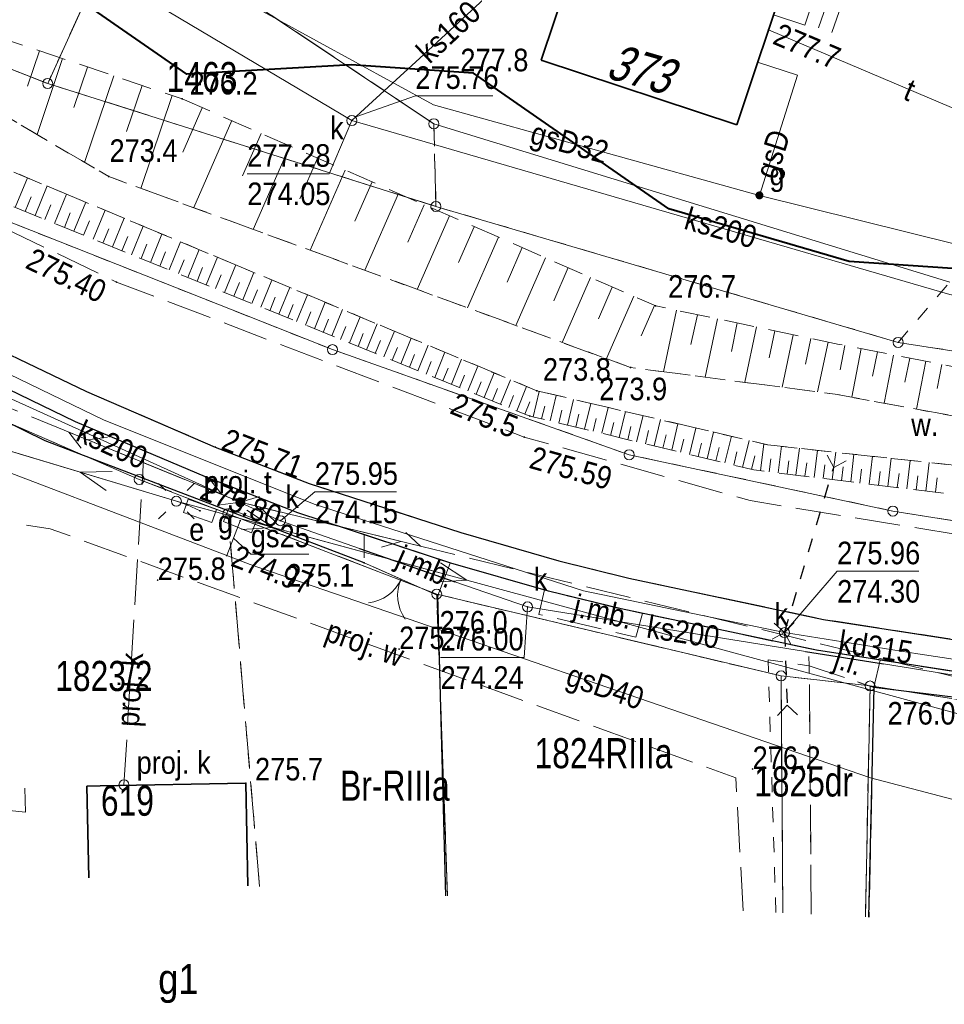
# Model space of a CAD drawing. Header units: metres. Extents: x 8377125 to 8377741, y 5529327 to 5529631.
# Tile 9 of 150: x 8377403 to 8377449, y 5529327 to 5529376. Entities that reach past the tile are written whole.
import ezdxf
from ezdxf.enums import TextEntityAlignment as Align

# ---------------------------------------------------------------- set-up
doc = ezdxf.new("R2010")
doc.units = ezdxf.units.M
doc.header["$MEASUREMENT"] = 0
for name, pattern in [('0.75_0.75', [1.5, 0.75, -0.75]), ('1.5_0.75', [2.25, 1.5, -0.75]), ('2.25_0.75', [3, 2.25, -0.75]), ('219-1000', [0]), ('egkk-1000', [3, 2.25, -0.75]), ('egug-1000', [1.5, 0.75, -0.75]), ('otkz_1000', [1.4, 0.7, -0.7]), ('otob_1000', [0]), ('suep_nn_1000', [0])]:
    doc.linetypes.add(name, pattern=pattern)
doc.layers.get('0').update_dxf_attribs({"color": 2})
for name, color, linetype in [('!granica', 2, 'Continuous'), ('000 Inne (niezydentyfikowane)', 7, 'Continuous'), ('brama', 7, 'Continuous'), ('chodnik', 7, 'Continuous'), ('gazowe urządzenie techniczne', 7, 'Continuous'), ('gazowe urządzenie techniczne-Atr17', 7, 'Continuous'), ('krawężnik', 7, 'Continuous'), ('latarnia', 7, 'Continuous'), ('obudowa ochronna przewodu', 7, 'Continuous'), ('ogrodzenie trwałe', 7, 'Continuous'), ('przepust', 7, 'Continuous'), ('przewód wodociągowy - ob. projektowany', 7, 'Continuous'), ('przewód wodociągowy - ob. projektowany-Atr1', 7, 'Continuous'), ('rzędna-Atr3', 7, 'Continuous'), ('rów melioracyjny (poligon)', 7, 'Continuous'), ('rów melioracyjny (poligon)-Atr17', 7, 'Continuous'), ('studnia kanalizacyjna', 7, 'Continuous'), ('studnia kanalizacyjna-Atr17', 7, 'Continuous'), ('szafa elektroenergetyczna lub kontener', 7, 'Continuous'), ('szafa elektroenergetyczna lub kontener-Atr17', 7, 'Continuous'), ('szafa gazowa lub kontener', 7, 'Continuous'), ('szafa gazowa lub kontener-Atr17', 7, 'Continuous'), ('ściana oporowa (linia)', 7, 'Continuous')]:
    doc.layers.add(name, color=color, linetype=linetype)
for name, color, linetype, lineweight in [('202-punkt graniczny', 7, 'Continuous', 0), ('210-oznaczenie konturu użytku gruntowego', 7, 'Continuous', 0), ('211-numer działki ewidencyjnej', 7, 'Continuous', 0), ('217-kontur klasyfikacyjny', 7, 'Continuous', 0), ('218-kontur użytku gruntowego', 7, 'Continuous', 0), ('219-działka ewidencyjna', 7, 'Continuous', 0), ('238-Punkt adresowy budynku', 7, 'Continuous', 0), ('312-budynek ewidencyjny', 7, 'Continuous', 0), ('312-oznaczenie budynku ewidencyjnego', 7, 'Continuous', 0), ('312-oznaczenie budynku ewidencyjnego-Atr117', 7, 'Continuous', 0), ('352-schody', 7, 'Continuous', 0), ('jezdnia', 7, 'Continuous', 0), ('jezdnia-Atr17', 7, 'Continuous', 0), ('pikieta naturalna', 7, 'Continuous', 0), ('pikieta naturalna-Atr2', 7, 'Continuous', 0), ('pikieta sztuczna', 7, 'Continuous', 0), ('pikieta sztuczna-Atr2', 7, 'Continuous', 0), ('przewód elektroenergetyczny niskiego napięcia', 7, 'Continuous', 0), ('przewód elektroenergetyczny podziemny', 7, 'Continuous', 0), ('przewód gazowy', 7, 'Continuous', 0), ('przewód gazowy-Atr1', 7, 'Continuous', 0), ('przewód kanalizacyjny', 7, 'Continuous', 0), ('przewód kanalizacyjny - ob. projektowany', 7, 'Continuous', 0), ('przewód kanalizacyjny - ob. projektowany-Atr1', 7, 'Continuous', 0), ('przewód kanalizacyjny-Atr1', 7, 'Continuous', 0), ('przewód telekomunikacyjny napowietrzny - ob. projektowany', 7, 'Continuous', 0), ('przewód telekomunikacyjny podziemny', 7, 'Continuous', 0), ('przewód telekomunikacyjny podziemny-Atr1', 7, 'Continuous', 0), ('przewód wodociągowy', 7, 'Continuous', 0), ('rzędna', 7, 'Continuous', 0), ('rzędna-Atr2', 7, 'Continuous', 0), ('skarpa nieumocniona', 7, 'Continuous', 0), ('studnia kanalizacyjna - ob. projektowany', 7, 'Continuous', 0), ('studnia kanalizacyjna - ob. projektowany-Atr17', 7, 'Continuous', 0), ('słupek telekomunikacyjny - ob. projektowany', 7, 'Continuous', 0), ('słupek telekomunikacyjny - ob. projektowany-Atr17', 7, 'Continuous', 0)]:
    doc.layers.add(name, color=color, linetype=linetype, lineweight=lineweight)
doc.styles.get("Standard").update_dxf_attribs({"font": 'Working1250.shx', "width": 0.75})
doc.linetypes.add('902-1000', pattern='A,5,0,[1,ksztalty.shx,S=1,R=0,X=0,Y=0],5', length=10)

# ---------------------------------------------------------------- blocks, each defined once
blk = doc.blocks.new('PW01')
at = {"linetype": 'Continuous', "lineweight": 13}
h = blk.add_hatch(color=0, dxfattribs=at)
edge = h.paths.add_edge_path()
edge.add_arc((0, 0), 0.045, 0, 360)
blk = doc.blocks.new('SM01')
at = {"color": 0, "linetype": 'Continuous', "lineweight": 13}
for p, q in [((-0.53, 0.531), (-0.883, 0.884)), ((0.531, 0.531), (0.884, 0.884)), ((-0.53, -0.53), (-0.883, -0.883)), ((0.531, -0.53), (0.884, -0.883))]:
    blk.add_line(p, q, dxfattribs=at)
blk.add_circle((0, 0), 0.25, dxfattribs=at)
blk = doc.blocks.new('US18')
at = {"color": 0, "linetype": 'Continuous', "lineweight": 13}
for p, q in [((-0.75, -0.35), (-0.75, 0.35)), ((-0.75, 0.35), (0.75, 0.35)), ((0.75, -0.35), (0.75, 0.35)), ((-0.75, -0.35), (0.75, -0.35))]:
    blk.add_line(p, q, dxfattribs=at)
blk = doc.blocks.new('US20')
at = {"color": 0, "linetype": 'Continuous', "lineweight": 13}
for p, q in [((-0.75, -0.35), (-0.75, 0.35)), ((-0.75, 0.35), (0.75, 0.35)), ((0.75, -0.35), (0.75, 0.35)), ((-0.75, -0.35), (0.75, -0.35))]:
    blk.add_line(p, q, dxfattribs=at)
blk = doc.blocks.new('US15')
at = {"color": 0, "linetype": 'Continuous', "lineweight": 13}
blk.add_circle((0, 0), 0.25, dxfattribs=at)
blk = doc.blocks.new('US25')
at = {"linetype": 'Continuous', "lineweight": 0}
h = blk.add_hatch(color=0, dxfattribs=at)
edge = h.paths.add_edge_path()
edge.add_arc((0, 0), 0.2, 0, 360)
blk = doc.blocks.new('SUEP1')
at = {"color": 0, "linetype": 'Continuous'}
for p, q in [((5, 0), (3.5, 0.5)), ((15, 0), (13.5, 0.5)), ((0, 0), (5, 0)), ((5, 0), (3.5, -0.5)), ((5, 0), (15, 0)), ((15, 0), (13.5, -0.5))]:
    blk.add_line(p, q, dxfattribs=at)
blk = doc.blocks.new('OK02')
at = {"color": 0, "linetype": 'Continuous', "lineweight": 0}
for centre, start, end in [((-2, 0), 0, 60), ((2, 0), 120, 180)]:
    blk.add_arc(centre, 2, start, end, dxfattribs=at)
blk = doc.blocks.new('IB05')
at = {"color": 0, "linetype": 'Continuous', "lineweight": 13}
for q in [(0.495, 0.495), (0.495, -0.495)]:
    blk.add_line((0, 0), q, dxfattribs=at)
blk = doc.blocks.new('US09')
at = {"linetype": 'Continuous', "lineweight": 0}
h = blk.add_hatch(color=0, dxfattribs=at)
edge = h.paths.add_edge_path()
edge.add_arc((0, 0), 0.25, 0, 360)
blk = doc.blocks.new('SUTP')
at = {"color": 0, "linetype": 'Continuous'}
for p, q in [((0, 0), (0.866, 0.5)), ((9.232, 0), (8.366, 0.5)), ((0, 0), (9.232, 0)), ((1.866, -0.5), (1, 0)), ((7.366, -0.5), (8.232, 0))]:
    blk.add_line(p, q, dxfattribs=at)
blk = doc.blocks.new('202')
at = {"color": 0, "linetype": 'Continuous', "lineweight": 0}
blk.add_circle((0, 0), 0.25, dxfattribs=at)

msp = doc.modelspace()

# ---------------------------------------------------------------- linework, layer by layer
at = {"layer": '!granica', "color": 1, "lineweight": 40}
msp.add_lwpolyline([(8377519.861, 5529365.853), (8377508.703, 5529366.6), (8377499.844, 5529371.268), (8377495.922, 5529373.568), (8377489.767, 5529372.961), (8377484.492, 5529370.258), (8377474.144, 5529367.893), (8377458.52, 5529362.826), (8377444.318, 5529363.776), (8377435.324, 5529366.416), (8377425.586, 5529373.181), (8377419.5, 5529373.588), (8377411.316, 5529373.117), (8377406.448, 5529376.499), (8377402.526, 5529378.799)], dxfattribs=at)
at = {"layer": '000 Inne (niezydentyfikowane)', "color": 7, "linetype": 'Continuous', "lineweight": 13}
for p, q in [((8377403.97, 5529374.29), (8377403.37, 5529372.52)), ((8377405.12, 5529373.9), (8377403.85, 5529370.12)), ((8377406.36, 5529373.48), (8377405.68, 5529371.46)), ((8377407.68, 5529373.04), (8377406.22, 5529368.72)), ((8377409.08, 5529372.56), (8377408.31, 5529370.27)), ((8377410.58, 5529372.06), (8377409.02, 5529367.43)), ((8377412.08, 5529371.45), (8377411.11, 5529369.24)), ((8377413.56, 5529370.81), (8377411.66, 5529366.47)), ((8377415.01, 5529370.17), (8377414.08, 5529368.05)), ((8377416.44, 5529369.55), (8377414.62, 5529365.38)), ((8377417.83, 5529368.94), (8377416.94, 5529366.9)), ((8377419.2, 5529368.34), (8377417.46, 5529364.35)), ((8377402.76, 5529366.47), (8377403.37, 5529367.96)), ((8377420.54, 5529367.75), (8377419.69, 5529365.8)), ((8377403.75, 5529366.07), (8377404.35, 5529367.55)), ((8377404.72, 5529365.68), (8377405.32, 5529367.14)), ((8377421.85, 5529367.18), (8377420.18, 5529363.35)), ((8377403.26, 5529366.27), (8377403.56, 5529367.01)), ((8377405.69, 5529365.29), (8377406.28, 5529366.74)), ((8377404.24, 5529365.88), (8377404.53, 5529366.61)), ((8377405.21, 5529365.48), (8377405.5, 5529366.21)), ((8377406.65, 5529364.9), (8377407.24, 5529366.34)), ((8377423.14, 5529366.61), (8377422.32, 5529364.74)), ((8377406.17, 5529365.09), (8377406.47, 5529365.81)), ((8377407.61, 5529364.51), (8377408.19, 5529365.94)), ((8377424.4, 5529366.06), (8377422.79, 5529362.39)), ((8377407.13, 5529364.7), (8377407.42, 5529365.42)), ((8377408.56, 5529364.12), (8377409.13, 5529365.55)), ((8377425.63, 5529365.52), (8377424.84, 5529363.73)), ((8377408.08, 5529364.32), (8377408.37, 5529365.03)), ((8377409.5, 5529363.74), (8377410.07, 5529365.15)), ((8377410.43, 5529363.36), (8377411, 5529364.76)), ((8377426.84, 5529365), (8377425.3, 5529361.47)), ((8377409.03, 5529363.93), (8377409.32, 5529364.64)), ((8377409.97, 5529363.55), (8377410.25, 5529364.26)), ((8377411.36, 5529362.99), (8377411.92, 5529364.38)), ((8377428.02, 5529364.48), (8377427.27, 5529362.75)), ((8377410.9, 5529363.18), (8377411.18, 5529363.87)), ((8377412.28, 5529362.62), (8377412.84, 5529364)), ((8377429.18, 5529363.97), (8377427.7, 5529360.59)), ((8377411.82, 5529362.8), (8377412.1, 5529363.49)), ((8377413.19, 5529362.24), (8377413.75, 5529363.61)), ((8377414.1, 5529361.88), (8377414.65, 5529363.24)), ((8377430.31, 5529363.48), (8377429.59, 5529361.82)), ((8377412.74, 5529362.43), (8377413.02, 5529363.12)), ((8377413.65, 5529362.06), (8377413.93, 5529362.74)), ((8377415, 5529361.51), (8377415.55, 5529362.86)), ((8377431.42, 5529362.99), (8377430.01, 5529359.75)), ((8377414.55, 5529361.69), (8377414.83, 5529362.37)), ((8377415.9, 5529361.15), (8377416.44, 5529362.49)), ((8377432.51, 5529362.51), (8377431.82, 5529360.93)), ((8377415.45, 5529361.33), (8377415.72, 5529362)), ((8377416.78, 5529360.79), (8377417.32, 5529362.12)), ((8377417.67, 5529360.43), (8377418.2, 5529361.75)), ((8377433.58, 5529362.05), (8377432.22, 5529358.94)), ((8377416.34, 5529360.97), (8377416.61, 5529361.64)), ((8377417.23, 5529360.61), (8377417.49, 5529361.27)), ((8377418.54, 5529360.08), (8377419.07, 5529361.39)), ((8377434.62, 5529361.59), (8377433.95, 5529360.07)), ((8377435.71, 5529361.35), (8377435.06, 5529358.29)), ((8377418.1, 5529360.25), (8377418.37, 5529360.91)), ((8377419.41, 5529359.73), (8377419.94, 5529361.03)), ((8377436.75, 5529361.13), (8377436.43, 5529359.64)), ((8377437.75, 5529360.92), (8377437.14, 5529358.01)), ((8377418.97, 5529359.9), (8377419.24, 5529360.55)), ((8377420.27, 5529359.38), (8377420.79, 5529360.67)), ((8377421.13, 5529359.03), (8377421.65, 5529360.31)), ((8377438.73, 5529360.72), (8377438.44, 5529359.3)), ((8377439.69, 5529360.52), (8377439.11, 5529357.76)), ((8377440.61, 5529360.32), (8377440.33, 5529358.98)), ((8377419.84, 5529359.55), (8377420.1, 5529360.2)), ((8377420.7, 5529359.2), (8377420.96, 5529359.85)), ((8377421.98, 5529358.68), (8377422.49, 5529359.96)), ((8377441.52, 5529360.13), (8377440.97, 5529357.51)), ((8377442.4, 5529359.95), (8377442.13, 5529358.67)), ((8377421.55, 5529358.86), (8377421.81, 5529359.5)), ((8377422.82, 5529358.34), (8377423.33, 5529359.61)), ((8377443.26, 5529359.77), (8377442.73, 5529357.28)), ((8377444.09, 5529359.6), (8377443.86, 5529358.38)), ((8377444.91, 5529359.44), (8377444.44, 5529357.02)), ((8377422.4, 5529358.51), (8377422.65, 5529359.15)), ((8377423.24, 5529358.17), (8377423.49, 5529358.8)), ((8377423.66, 5529358), (8377424.16, 5529359.26)), ((8377424.49, 5529357.67), (8377424.99, 5529358.91)), ((8377445.72, 5529359.28), (8377445.48, 5529358.07)), ((8377446.52, 5529359.12), (8377446.05, 5529356.72)), ((8377447.33, 5529358.97), (8377447.09, 5529357.77)), ((8377448.13, 5529358.81), (8377447.66, 5529356.42)), ((8377424.07, 5529357.83), (8377424.33, 5529358.46)), ((8377425.31, 5529357.33), (8377425.81, 5529358.57)), ((8377448.92, 5529358.65), (8377448.69, 5529357.46)), ((8377424.9, 5529357.5), (8377425.15, 5529358.12)), ((8377426.13, 5529357), (8377426.63, 5529358.23)), ((8377426.94, 5529356.67), (8377427.44, 5529357.89)), ((8377425.72, 5529357.17), (8377425.97, 5529357.78)), ((8377426.54, 5529356.84), (8377426.79, 5529357.45)), ((8377427.75, 5529356.34), (8377428.24, 5529357.55)), ((8377427.35, 5529356.51), (8377427.59, 5529357.11)), ((8377428.56, 5529356.04), (8377428.87, 5529357.31)), ((8377429.42, 5529355.84), (8377429.72, 5529357.11)), ((8377430.27, 5529355.63), (8377430.58, 5529356.91)), ((8377428.15, 5529356.18), (8377428.4, 5529356.78)), ((8377428.99, 5529355.94), (8377429.14, 5529356.57)), ((8377429.84, 5529355.73), (8377430, 5529356.37)), ((8377431.13, 5529355.42), (8377431.44, 5529356.71)), ((8377431.99, 5529355.22), (8377432.3, 5529356.51)), ((8377430.7, 5529355.53), (8377430.85, 5529356.17)), ((8377431.56, 5529355.32), (8377431.71, 5529355.96)), ((8377432.85, 5529355.01), (8377433.17, 5529356.3)), ((8377433.72, 5529354.8), (8377434.04, 5529356.1)), ((8377434.59, 5529354.59), (8377434.91, 5529355.9)), ((8377432.42, 5529355.11), (8377432.58, 5529355.76)), ((8377433.29, 5529354.9), (8377433.44, 5529355.55)), ((8377435.47, 5529354.38), (8377435.78, 5529355.69)), ((8377436.35, 5529354.16), (8377436.67, 5529355.48)), ((8377434.16, 5529354.69), (8377434.31, 5529355.35)), ((8377435.03, 5529354.48), (8377435.19, 5529355.14)), ((8377435.91, 5529354.27), (8377436.07, 5529354.93)), ((8377437.23, 5529353.95), (8377437.55, 5529355.28)), ((8377438.12, 5529353.74), (8377438.44, 5529355.07)), ((8377436.79, 5529354.06), (8377436.95, 5529354.72)), ((8377437.67, 5529353.84), (8377437.83, 5529354.51)), ((8377439, 5529353.52), (8377439.33, 5529354.86)), ((8377439.89, 5529353.35), (8377440.06, 5529354.69)), ((8377440.77, 5529353.24), (8377440.94, 5529354.57)), ((8377441.66, 5529353.13), (8377441.83, 5529354.47)), ((8377438.56, 5529353.63), (8377438.72, 5529354.3)), ((8377439.45, 5529353.42), (8377439.61, 5529354.09)), ((8377440.33, 5529353.3), (8377440.41, 5529353.95)), ((8377442.56, 5529353.02), (8377442.73, 5529354.37)), ((8377443.47, 5529352.91), (8377443.64, 5529354.27)), ((8377444.39, 5529352.8), (8377444.55, 5529354.17)), ((8377445.31, 5529352.68), (8377445.48, 5529354.07)), ((8377446.24, 5529352.57), (8377446.41, 5529353.97)), ((8377441.22, 5529353.19), (8377441.3, 5529353.85)), ((8377442.11, 5529353.08), (8377442.2, 5529353.75)), ((8377443.02, 5529352.96), (8377443.1, 5529353.64)), ((8377443.93, 5529352.85), (8377444.01, 5529353.54)), ((8377444.85, 5529352.74), (8377444.93, 5529353.43)), ((8377447.18, 5529352.45), (8377447.35, 5529353.86)), ((8377448.13, 5529352.34), (8377448.3, 5529353.76)), ((8377445.77, 5529352.63), (8377445.86, 5529353.32)), ((8377446.71, 5529352.51), (8377446.8, 5529353.21)), ((8377447.65, 5529352.39), (8377447.74, 5529353.1)), ((8377448.61, 5529352.28), (8377448.69, 5529352.99))]:
    msp.add_line(p, q, dxfattribs=at)
at = {"layer": '217-kontur klasyfikacyjny', "color": 3, "linetype": 'egkk-1000', "lineweight": 18, "flags": 128}
for points in [[(8377407.65, 5529379.89), (8377404.38, 5529372.66)], [(8377423.62, 5529370.65), (8377415.51, 5529376.07)], [(8377396.64, 5529375.68), (8377404.38, 5529372.66)], [(8377404.38, 5529372.66), (8377423.72, 5529366.53)], [(8377423.72, 5529366.53), (8377423.62, 5529370.65)], [(8377408.94, 5529352.92), (8377400.9, 5529356.4)], [(8377413.36, 5529351.21), (8377408.94, 5529352.92)], [(8377414.933, 5529332.629), (8377413.36, 5529351.21)], [(8377423.76, 5529347.2), (8377413.36, 5529351.21)], [(8377424.299, 5529332.157), (8377423.76, 5529347.2)], [(8377440.92, 5529343.12), (8377423.76, 5529347.2)], [(8377441.009, 5529331.313), (8377440.92, 5529343.12)], [(8377445.35, 5529342.62), (8377445.124, 5529331.105)], [(8377470.04, 5529338.79), (8377445.35, 5529342.62)]]:
    msp.add_lwpolyline(points, dxfattribs=at)
at = {"layer": '218-kontur użytku gruntowego', "color": 3, "linetype": 'egug-1000', "lineweight": 18, "flags": 128}
for points in [[(8377407.65, 5529379.89), (8377404.38, 5529372.66)], [(8377415.51, 5529376.07), (8377423.62, 5529370.65)], [(8377396.64, 5529375.68), (8377404.38, 5529372.66)], [(8377404.38, 5529372.66), (8377423.72, 5529366.53)], [(8377423.62, 5529370.65), (8377423.72, 5529366.53)], [(8377418.57, 5529359.39), (8377399.98, 5529366.75)], [(8377423.72, 5529366.53), (8377446.75, 5529359.75)], [(8377446.75, 5529359.75), (8377449.33, 5529362.76)], [(8377433.35, 5529354.15), (8377418.57, 5529359.39)], [(8377446.75, 5529359.75), (8377456.93, 5529358.17)], [(8377408.94, 5529352.92), (8377400.9, 5529356.4)], [(8377446.49, 5529351.34), (8377433.35, 5529354.15)], [(8377413.36, 5529351.21), (8377408.94, 5529352.92)], [(8377413.36, 5529351.21), (8377414.933, 5529332.629)], [(8377423.76, 5529347.2), (8377413.36, 5529351.21)], [(8377458.34, 5529349.46), (8377446.49, 5529351.34)], [(8377424.299, 5529332.157), (8377423.76, 5529347.2)], [(8377423.76, 5529347.2), (8377440.92, 5529343.12)], [(8377440.92, 5529343.12), (8377441.009, 5529331.313)], [(8377445.35, 5529342.62), (8377440.92, 5529343.12)], [(8377445.35, 5529342.62), (8377445.124, 5529331.105)], [(8377470.04, 5529338.79), (8377445.35, 5529342.62)]]:
    msp.add_lwpolyline(points, dxfattribs=at)
at = {"layer": '219-działka ewidencyjna', "color": 7, "linetype": '219-1000', "lineweight": 18, "flags": 128}
for points in [[(8377407.65, 5529379.89), (8377404.38, 5529372.66)], [(8377423.62, 5529370.65), (8377413.38, 5529377.49)], [(8377404.38, 5529372.66), (8377396.64, 5529375.68)], [(8377423.72, 5529366.53), (8377404.38, 5529372.66)], [(8377449.33, 5529362.76), (8377423.62, 5529370.65)], [(8377418.57, 5529359.39), (8377399.98, 5529366.75)], [(8377446.75, 5529359.75), (8377423.72, 5529366.53)], [(8377433.35, 5529354.15), (8377418.57, 5529359.39)], [(8377456.93, 5529358.17), (8377446.75, 5529359.75)], [(8377408.94, 5529352.92), (8377400.9, 5529356.4)], [(8377446.49, 5529351.34), (8377433.35, 5529354.15)], [(8377413.36, 5529351.21), (8377408.94, 5529352.92)], [(8377423.76, 5529347.2), (8377413.36, 5529351.21)], [(8377458.34, 5529349.46), (8377446.49, 5529351.34)], [(8377440.92, 5529343.12), (8377423.76, 5529347.2)], [(8377424.298, 5529332.157), (8377423.76, 5529347.2)], [(8377445.35, 5529342.62), (8377440.92, 5529343.12)], [(8377441.009, 5529331.313), (8377440.92, 5529343.12)], [(8377445.124, 5529331.105), (8377445.35, 5529342.62)], [(8377470.04, 5529338.79), (8377445.35, 5529342.62)]]:
    msp.add_lwpolyline(points, dxfattribs=at)
at = {"layer": '312-budynek ewidencyjny', "color": 7, "linetype": 'Continuous', "lineweight": 35, "flags": 128}
for points in [[(8377428.97, 5529373.83), (8377432.35, 5529383.92)], [(8377441.23, 5529378.18), (8377438.71, 5529370.59)], [(8377438.71, 5529370.59), (8377428.97, 5529373.83)], [(8377407, 5529337.64), (8377414.25, 5529337.77)], [(8377414.25, 5529337.77), (8377414.354, 5529332.659)], [(8377406.33, 5529337.62), (8377407, 5529337.64)], [(8377406.428, 5529333.059), (8377406.33, 5529337.62)]]:
    msp.add_lwpolyline(points, dxfattribs=at)
at = {"layer": '352-schody', "color": 7, "linetype": 'Continuous', "lineweight": 18, "flags": 128}
msp.add_lwpolyline([(8377441.23, 5529378.18), (8377442.8, 5529377.66), (8377442.11, 5529375.57), (8377440.54, 5529376.09)], close=True, dxfattribs=at)
msp.add_lwpolyline([(8377441.23, 5529378.18), (8377442.8, 5529377.66), (8377442.11, 5529375.57), (8377440.54, 5529376.09)], close=True, dxfattribs=at)
at = {"layer": 'brama', "color": 7, "linetype": 'otob_1000', "lineweight": 18, "flags": 128}
msp.add_lwpolyline([(8377423.82, 5529347.13), (8377420.15, 5529348.76)], dxfattribs=at)
at = {"layer": 'chodnik', "color": 7, "linetype": '1.5_0.75', "lineweight": 18, "flags": 128}
for points in [[(8377373.14, 5529374.17), (8377376.04, 5529374.16), (8377382.64, 5529369.9), (8377391.2, 5529364.89), (8377399.1, 5529360.76), (8377406.32, 5529357.3), (8377412.73, 5529354.53), (8377417.41, 5529352.72), (8377424.97, 5529350.27), (8377429.84, 5529348.86), (8377433.33, 5529347.99), (8377443.04, 5529345.94), (8377476.29, 5529340.8), (8377486.19, 5529338.9), (8377487.206, 5529338.679)], [(8377487.11, 5529337.084), (8377485.8, 5529337.37), (8377476.28, 5529339.19), (8377471.95, 5529339.88), (8377470.03, 5529340.14), (8377463.41, 5529341.19), (8377458.83, 5529341.9), (8377455.4, 5529342.43), (8377445.86, 5529343.91), (8377442.69, 5529344.4), (8377442.27, 5529344.49), (8377434.01, 5529346.24), (8377432.95, 5529346.46), (8377429.33, 5529347.35), (8377429.13, 5529347.41), (8377424.46, 5529348.74), (8377420.15, 5529350.16), (8377416.85, 5529351.25), (8377412.24, 5529353.05), (8377405.76, 5529355.79), (8377398.52, 5529359.3), (8377390.55, 5529363.44), (8377381.9, 5529368.48), (8377373.14, 5529374.17)]]:
    msp.add_lwpolyline(points, dxfattribs=at)
at = {"layer": 'jezdnia', "color": 7, "linetype": '2.25_0.75', "lineweight": 18, "flags": 128}
for points in [[(8377281.146, 5529485.414), (8377287.84, 5529474.21), (8377293.17, 5529465.59), (8377300.13, 5529453.65), (8377302.36, 5529450.7), (8377313.76, 5529432.26), (8377317.47, 5529428.58), (8377324.72, 5529419.77), (8377334.2, 5529410.46), (8377344.61, 5529401.57), (8377357.36, 5529393.01), (8377365.4, 5529387.49), (8377379.62, 5529378.07), (8377387.9, 5529373.05), (8377397.57, 5529367.7), (8377407.8, 5529362.76), (8377428.12, 5529355.03), (8377439.38, 5529351.86), (8377468.09, 5529347.18), (8377486.05, 5529344.84), (8377487.563, 5529344.566)], [(8377443.04, 5529345.94), (8377433.33, 5529347.99), (8377429.84, 5529348.86), (8377424.97, 5529350.27), (8377417.41, 5529352.72), (8377412.73, 5529354.53), (8377406.32, 5529357.3), (8377399.1, 5529360.76), (8377391.2, 5529364.89), (8377382.64, 5529369.9), (8377376.04, 5529374.16), (8377373.14, 5529374.17), (8377371.24, 5529374.06), (8377367.31, 5529372.76), (8377363.92, 5529371.49), (8377361.2, 5529370.29), (8377360.71, 5529369.31), (8377356.58, 5529368.12), (8377355.84, 5529368.15), (8377349.93, 5529366.07), (8377340.52, 5529362.94), (8377329.56, 5529359.72), (8377319.73, 5529357.63), (8377318.78, 5529356.47), (8377313.35, 5529356.09), (8377312.67, 5529356.92), (8377309.78, 5529356.91), (8377294.03, 5529357.27), (8377288.38, 5529357.61), (8377277.604, 5529358.697)], [(8377487.206, 5529338.679), (8377486.19, 5529338.9), (8377476.29, 5529340.8), (8377443.04, 5529345.94)], [(8377442.421, 5529331.242), (8377442.32, 5529343.63), (8377445.54, 5529342.55), (8377445.306, 5529331.096)]]:
    msp.add_lwpolyline(points, dxfattribs=at)
for points in [[(8377424.43, 5529348.75), (8377423.82, 5529347.13), (8377420.15, 5529348.76), (8377420.15, 5529350.16)], [(8377434.01, 5529346.24), (8377433.68, 5529345.06), (8377428.85, 5529346.19), (8377429.13, 5529347.41), (8377429.33, 5529347.35), (8377432.95, 5529346.46)], [(8377445.86, 5529343.91), (8377445.54, 5529342.55), (8377442.32, 5529343.63), (8377442.27, 5529344.49), (8377442.69, 5529344.4)]]:
    msp.add_lwpolyline(points, close=True, dxfattribs=at)
at = {"layer": 'krawężnik', "color": 7, "linetype": 'Continuous', "lineweight": 25, "flags": 128}
for points in [[(8377399.1, 5529360.76), (8377406.32, 5529357.3), (8377412.73, 5529354.53), (8377417.41, 5529352.72), (8377424.97, 5529350.27), (8377429.84, 5529348.86), (8377433.33, 5529347.99), (8377443.04, 5529345.94), (8377476.29, 5529340.8), (8377486.19, 5529338.9), (8377487.206, 5529338.679)], [(8377487.11, 5529337.084), (8377485.8, 5529337.37), (8377476.28, 5529339.19), (8377471.95, 5529339.88), (8377470.03, 5529340.14), (8377463.41, 5529341.19), (8377442.69, 5529344.4), (8377432.95, 5529346.46), (8377429.33, 5529347.35), (8377424.46, 5529348.74), (8377416.85, 5529351.25), (8377412.24, 5529353.05), (8377405.76, 5529355.79), (8377398.52, 5529359.3)]]:
    msp.add_lwpolyline(points, dxfattribs=at)
at = {"layer": 'obudowa ochronna przewodu', "color": 7, "linetype": 'Continuous', "lineweight": 25, "flags": 128}
for points in [[(8377419.97, 5529371.21), (8377422.92, 5529373.92)], [(8377419.92, 5529349.48), (8377424.67, 5529347.82)], [(8377442.13, 5529344.34), (8377446.02, 5529343.72)]]:
    msp.add_lwpolyline(points, dxfattribs=at)
at = {"layer": 'ogrodzenie trwałe', "color": 7, "linetype": '902-1000', "lineweight": 25, "flags": 128}
for points in [[(8377420.15, 5529348.76), (8377404.25, 5529354.85), (8377387.49, 5529363.09)], [(8377424.21, 5529332.161), (8377423.82, 5529347.13)], [(8377455.2, 5529341.37), (8377445.54, 5529342.55), (8377445.28, 5529331.097)]]:
    msp.add_lwpolyline(points, dxfattribs=at)
at = {"layer": 'przepust', "color": 7, "linetype": 'otkz_1000', "lineweight": 25, "flags": 128}
for points in [[(8377441.09, 5529345.28), (8377443.54, 5529353.52)], [(8377441.09, 5529345.28), (8377441.22, 5529341.66)]]:
    msp.add_lwpolyline(points, dxfattribs=at)
at = {"layer": 'przewód elektroenergetyczny niskiego napięcia', "color": 1, "linetype": 'suep_nn_1000', "lineweight": 18, "flags": 128}
for points in [[(8377373.72, 5529363.02), (8377410.79, 5529351.83)], [(8377410.79, 5529351.83), (8377465.18, 5529337.03)], [(8377465.18, 5529337.03), (8377410.79, 5529351.83)]]:
    msp.add_lwpolyline(points, dxfattribs=at)
at = {"layer": 'przewód elektroenergetyczny podziemny', "color": 1, "linetype": 'Continuous', "lineweight": 18, "flags": 128}
msp.add_lwpolyline([(8377410.79, 5529351.83), (8377411.32, 5529351.65), (8377411.97, 5529351.35)], dxfattribs=at)
at = {"layer": 'przewód gazowy', "color": 40, "linetype": 'Continuous', "lineweight": 18, "flags": 128}
for points in [[(8377381.93, 5529403.5), (8377408.05, 5529380.12), (8377423.6, 5529371.6), (8377439.84, 5529367.08)], [(8377486.884, 5529333.371), (8377474.78, 5529334.12), (8377452.92, 5529336.07), (8377445.38, 5529338.04), (8377414.46, 5529348.67), (8377413.3, 5529349.12), (8377398.22, 5529354.88), (8377386.95, 5529361.02), (8377368.05, 5529369.9), (8377358.01, 5529376.53)], [(8377439.84, 5529367.08), (8377441.74, 5529373.07), (8377439.75, 5529373.73)], [(8377439.84, 5529367.08), (8377449.74, 5529364.61), (8377473.89, 5529361.53)], [(8377413.3, 5529349.12), (8377413.97, 5529350.86)]]:
    msp.add_lwpolyline(points, dxfattribs=at)
at = {"layer": 'przewód gazowy-Atr1', "color": 40, "flags": 128}
msp.add_lwpolyline([(8377413.64, 5529349.99), (8377414.5, 5529349.19), (8377417.396, 5529349.19)], dxfattribs=at)
at = {"layer": 'przewód kanalizacyjny', "color": 34, "linetype": 'Continuous', "lineweight": 18, "flags": 128}
for points in [[(8377488.207, 5529355.183), (8377476.75, 5529357), (8377449.33, 5529362.14), (8377419.53, 5529370.81), (8377377.81, 5529395.61), (8377374.37, 5529397.66), (8377356.52, 5529408.27), (8377328.08, 5529441.98), (8377308.64, 5529469.19), (8377307.85, 5529471.19), (8377306.2, 5529475.39), (8377297.63, 5529497.2), (8377294.8, 5529503.81), (8377290.74, 5529507.88), (8377282.018, 5529516.632)], [(8377419.53, 5529370.81), (8377419.97, 5529371.21), (8377422.92, 5529373.92), (8377426.99, 5529377.7)], [(8377372.13, 5529372.21), (8377381.66, 5529369.71), (8377388.67, 5529365.47), (8377399.25, 5529359.72), (8377407.19, 5529355.88), (8377417.7, 5529351.67), (8377431.07, 5529347.36), (8377441.09, 5529345.28), (8377447.73, 5529344.23), (8377472.5, 5529340.49), (8377484.99, 5529338.17), (8377487.147, 5529337.699)], [(8377487.077, 5529336.55), (8377476.4, 5529338.56), (8377471.99, 5529339.39), (8377466.07, 5529340.51), (8377459.23, 5529341.6), (8377455.3, 5529342.23), (8377446.02, 5529343.72), (8377442.13, 5529344.34), (8377428.29, 5529346.56), (8377424.67, 5529347.82), (8377419.92, 5529349.48), (8377415.98, 5529350.86), (8377388.49, 5529363.3)]]:
    msp.add_lwpolyline(points, dxfattribs=at)
at = {"layer": 'przewód kanalizacyjny - ob. projektowany', "color": 34, "linetype": '2.25_0.75', "lineweight": 18, "flags": 128}
msp.add_lwpolyline([(8377408.18, 5529337.69), (8377409.16, 5529353.95)], dxfattribs=at)
at = {"layer": 'przewód telekomunikacyjny napowietrzny - ob. projektowany', "color": 30, "linetype": '2.25_0.75', "lineweight": 18, "flags": 128}
for points in [[(8377413.98, 5529351.78), (8377370.79, 5529369.45)], [(8377459.63, 5529340.62), (8377413.98, 5529351.78)]]:
    msp.add_lwpolyline(points, dxfattribs=at)
at = {"layer": 'przewód telekomunikacyjny podziemny', "color": 30, "linetype": 'Continuous', "lineweight": 18, "flags": 128}
msp.add_lwpolyline([(8377449.95, 5529371.23), (8377440.29, 5529375.34)], dxfattribs=at)
at = {"layer": 'przewód wodociągowy', "color": 5, "linetype": 'Continuous', "lineweight": 18, "flags": 128}
msp.add_lwpolyline([(8377395.1, 5529337.24), (8377398.38, 5529336.82), (8377403.27, 5529336.33), (8377403.24, 5529337.52)], dxfattribs=at)
at = {"layer": 'przewód wodociągowy - ob. projektowany', "color": 5, "linetype": '2.25_0.75', "lineweight": 18, "flags": 128}
msp.add_lwpolyline([(8377298.43, 5529371.79), (8377302.78, 5529371.43), (8377313.04, 5529374.82), (8377321.64, 5529370.3), (8377351.85, 5529377.74), (8377364.41, 5529356.53), (8377404.51, 5529350.46), (8377438.66, 5529338.04), (8377439.025, 5529331.413)], dxfattribs=at)
at = {"layer": 'rzędna-Atr2', "color": 7, "flags": 128}
for points in [[(8377419.73, 5529371), (8377422.7, 5529372.04), (8377426.565, 5529372.04)], [(8377419.53, 5529370.81), (8377418.41, 5529368.16), (8377414.325, 5529368.16)], [(8377415.98, 5529350.86), (8377417.69, 5529352.3), (8377421.753, 5529352.3)], [(8377441.09, 5529345.28), (8377443.71, 5529348.34), (8377447.789, 5529348.34)], [(8377428.29, 5529346.56), (8377428.12, 5529344.04), (8377423.951, 5529344.04)]]:
    msp.add_lwpolyline(points, dxfattribs=at)
at = {"layer": 'rów melioracyjny (poligon)', "color": 7, "linetype": '0.75_0.75', "lineweight": 18, "flags": 128}
for points in [[(8377487.793, 5529348.35), (8377486.85, 5529348.46), (8377468.3, 5529351.57), (8377440.26, 5529354.64), (8377428.75, 5529357.34), (8377399.37, 5529369.63), (8377400.74, 5529371.94), (8377407.42, 5529368.02), (8377433.42, 5529358.5), (8377443.61, 5529357.17), (8377460.24, 5529354.1), (8377486.38, 5529350.71), (8377487.924, 5529350.518)], [(8377440.27, 5529343.93), (8377442.32, 5529343.63), (8377442.422, 5529331.242)], [(8377440.662, 5529331.33), (8377440.27, 5529343.93)]]:
    msp.add_lwpolyline(points, dxfattribs=at)
at = {"layer": 'skarpa nieumocniona', "color": 7, "linetype": '1.5_0.75', "lineweight": 18, "flags": 128}
for points in [[(8377411.08, 5529371.89), (8377434.67, 5529361.57), (8377443.82, 5529359.65), (8377460.33, 5529356.43), (8377487.58, 5529353.29), (8377488.07, 5529353), (8377487.92, 5529350.52), (8377486.38, 5529350.71), (8377460.24, 5529354.1), (8377443.61, 5529357.17), (8377433.42, 5529358.5), (8377407.42, 5529368.02), (8377400.74, 5529371.94), (8377402.43, 5529374.81)], [(8377428.75, 5529357.34), (8377440.26, 5529354.64), (8377468.3, 5529351.57), (8377486.85, 5529348.46), (8377487.79, 5529348.35), (8377487.66, 5529346.09), (8377487.44, 5529345.99), (8377468.4, 5529349.84), (8377439.56, 5529353.39), (8377428.4, 5529356.08), (8377398.53, 5529368.19), (8377399.37, 5529369.63)]]:
    msp.add_lwpolyline(points, close=True, dxfattribs=at)
at = {"layer": 'ściana oporowa (linia)', "lineweight": 18}
for p, q in [((8377443.44, 5529375.204), (8377445.568, 5529381.271)), ((8377442.78, 5529375.436), (8377444.672, 5529380.829))]:
    msp.add_line(p, q, dxfattribs=at)

# ---------------------------------------------------------------- block references
at = {"layer": '202-punkt graniczny', "color": 7, "linetype": 'Continuous', "lineweight": 18}
for p in [(8377404.38, 5529372.66), (8377423.62, 5529370.65), (8377423.72, 5529366.53), (8377446.75, 5529359.75), (8377418.57, 5529359.39), (8377433.35, 5529354.15), (8377408.94, 5529352.92), (8377413.36, 5529351.21), (8377446.49, 5529351.34), (8377423.76, 5529347.2), (8377440.92, 5529343.12), (8377445.35, 5529342.62)]:
    msp.add_blockref('202', p, dxfattribs=at)
at = {"layer": 'brama', "color": 7, "linetype": 'Continuous', "lineweight": 18, "rotation": 156.052}
msp.add_blockref('OK02', (8377421.985, 5529347.945), dxfattribs=at)
at = {"layer": 'gazowe urządzenie techniczne', "color": 40, "linetype": 'Continuous', "lineweight": 18}
for rotation in [299.196, 17.149]:
    msp.add_blockref('US25', (8377439.84, 5529367.08), dxfattribs=dict(at, rotation=rotation))
at = {"layer": 'latarnia', "color": 7, "linetype": 'Continuous', "lineweight": 18}
msp.add_blockref('SM01', (8377410.79, 5529351.83), dxfattribs=at)
at = {"layer": 'pikieta naturalna', "color": 7, "linetype": 'Continuous', "lineweight": 13}
for p in [(8377429, 5529373.8), (8377411.08, 5529371.89), (8377407.42, 5529368.02), (8377434.67, 5529361.57), (8377433.42, 5529358.5), (8377428.75, 5529357.34), (8377428.4, 5529356.08), (8377420.15, 5529348.76), (8377409.86, 5529347.9), (8377423.82, 5529347.13), (8377421.89, 5529344.46), (8377445.54, 5529342.55), (8377439.5, 5529338.48), (8377414.25, 5529337.77)]:
    msp.add_blockref('PW01', p, dxfattribs=at)
at = {"layer": 'pikieta sztuczna', "color": 7, "linetype": 'Continuous', "lineweight": 13}
for p in [(8377407.8, 5529362.76), (8377428.12, 5529355.03), (8377412.73, 5529354.53), (8377412.24, 5529353.05)]:
    msp.add_blockref('PW01', p, dxfattribs=at)
at = {"layer": 'przepust', "color": 7, "linetype": 'Continuous', "lineweight": 25}
for p, rotation in [((8377443.54, 5529353.52), 73.44099999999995), ((8377441.09, 5529345.28), 92.05700000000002), ((8377441.09, 5529345.28), 253.441), ((8377441.22, 5529341.66), 272.057)]:
    msp.add_blockref('IB05', p, dxfattribs=dict(at, rotation=rotation))
at = {"layer": 'przewód elektroenergetyczny niskiego napięcia', "color": 1, "linetype": 'Continuous', "lineweight": 18}
for rotation in [163.203, 344.778]:
    msp.add_blockref('SUEP1', (8377410.79, 5529351.83), dxfattribs=dict(at, rotation=rotation))
at = {"layer": 'przewód telekomunikacyjny napowietrzny - ob. projektowany', "color": 30, "linetype": 'Continuous', "lineweight": 18}
for rotation in [157.749, 346.262]:
    msp.add_blockref('SUTP', (8377413.98, 5529351.78), dxfattribs=dict(at, rotation=rotation))
at = {"layer": 'rzędna', "color": 30, "linetype": 'Continuous', "lineweight": 18}
msp.add_blockref('PW01', (8377440.29, 5529375.34), dxfattribs=at)
at = {"layer": 'rzędna', "color": 34, "linetype": 'Continuous', "lineweight": 18}
for p in [(8377419.53, 5529370.81), (8377419.73, 5529371), (8377415.98, 5529350.86), (8377428.29, 5529346.56), (8377441.09, 5529345.28)]:
    msp.add_blockref('PW01', p, dxfattribs=at)
at = {"layer": 'rzędna', "color": 1, "linetype": 'Continuous', "lineweight": 18}
for p in [(8377411.32, 5529351.65), (8377411.97, 5529351.35)]:
    msp.add_blockref('PW01', p, dxfattribs=at)
at = {"layer": 'rzędna', "color": 40, "linetype": 'Continuous', "lineweight": 18}
for p in [(8377413.97, 5529350.86), (8377413.3, 5529349.12)]:
    msp.add_blockref('PW01', p, dxfattribs=at)
at = {"layer": 'studnia kanalizacyjna', "color": 34, "linetype": 'Continuous', "lineweight": 18}
for p in [(8377419.53, 5529370.81), (8377415.98, 5529350.86), (8377428.29, 5529346.56), (8377441.09, 5529345.28)]:
    msp.add_blockref('US15', p, dxfattribs=at)
at = {"layer": 'studnia kanalizacyjna - ob. projektowany', "color": 34, "linetype": 'Continuous', "lineweight": 18}
msp.add_blockref('US15', (8377408.18, 5529337.69), dxfattribs=at)
at = {"layer": 'szafa elektroenergetyczna lub kontener', "color": 1, "linetype": 'Continuous', "lineweight": 18, "rotation": 340.2449999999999}
msp.add_blockref('US18', (8377411.97, 5529351.35), dxfattribs=at)
at = {"layer": 'szafa gazowa lub kontener', "color": 40, "linetype": 'Continuous', "lineweight": 18, "rotation": 337.583}
msp.add_blockref('US20', (8377413.97, 5529350.86), dxfattribs=at)
at = {"layer": 'słupek telekomunikacyjny - ob. projektowany', "color": 30, "linetype": 'Continuous', "lineweight": 18}
msp.add_blockref('US09', (8377413.98, 5529351.78), dxfattribs=at)

# ---------------------------------------------------------------- texts
at = {"layer": '210-oznaczenie konturu użytku gruntowego', "color": 3, "linetype": 'Continuous', "lineweight": 18, "width": 0.79}
for s, p in [('RIIIa', (8377432.16, 5529338.52)), ('dr', (8377443.09, 5529337.11)), ('Br-RIIIa', (8377418.95, 5529336.9))]:
    msp.add_text(s, height=1.5, dxfattribs=at).set_placement(p)
at = {"layer": '211-numer działki ewidencyjnej', "color": 7, "linetype": 'Continuous', "lineweight": 18, "width": 0.79}
for s, p in [('1463', (8377413.83, 5529372.23)), ('1823/2', (8377409.6, 5529342.37)), ('1824', (8377432.16, 5529338.52)), ('1825', (8377443.1, 5529337.11))]:
    msp.add_text(s, height=1.5, dxfattribs=at).set_placement(p, align=Align.RIGHT)
at = {"layer": '238-Punkt adresowy budynku', "color": 7, "linetype": 'Continuous', "lineweight": 18, "oblique": 15, "width": 0.79}
msp.add_text('373', height=1.8, rotation=343.878, dxfattribs=at).set_placement((8377433.65, 5529372.53), align=Align.CENTER)
at = {"layer": '312-oznaczenie budynku ewidencyjnego', "color": 7, "linetype": 'Continuous', "lineweight": 18, "width": 0.79}
msp.add_text('619', height=1.5, dxfattribs=at).set_placement((8377407.03, 5529336.15))
at = {"layer": '312-oznaczenie budynku ewidencyjnego-Atr117', "color": 7, "width": 0.9}
msp.add_text('g1', height=1.5, dxfattribs=at).set_placement((8377410.89, 5529328.01), align=Align.MIDDLE_CENTER)
at = {"layer": 'gazowe urządzenie techniczne-Atr17', "color": 40, "width": 0.9}
msp.add_text('g', height=1.125, dxfattribs=at).set_placement((8377440.34, 5529367.58))
msp.add_text('g', height=1.125, dxfattribs=at).set_placement((8377440.34, 5529367.58))
at = {"layer": 'jezdnia-Atr17', "color": 7, "width": 0.9}
for s, rotation, p in [('j.mb.', 336.052, (8377421.65, 5529348.65)), ('j.mb.', 346.832, (8377430.5, 5529346.11)), ('j.i.', 341.459, (8377443.46, 5529343.55))]:
    msp.add_text(s, height=1.125, rotation=rotation, dxfattribs=at).set_placement(p)
at = {"layer": 'pikieta naturalna-Atr2', "color": 7, "width": 0.9}
msp.add_text('277.8', height=1.125, dxfattribs=at).set_placement((8377428.33, 5529373.83), align=Align.MIDDLE_RIGHT)
for s, p in [('276.2', (8377411.45, 5529372.11)), ('273.4', (8377407.46, 5529368.75)), ('276.7', (8377435.29, 5529361.98)), ('273.8', (8377429.05, 5529357.84)), ('275.8', (8377409.86, 5529347.9)), ('275.7', (8377421.89, 5529344.46)), ('276.2', (8377439.5, 5529338.48)), ('275.7', (8377414.71, 5529337.91))]:
    msp.add_text(s, height=1.125, dxfattribs=at).set_placement(p)
for s, p in [('273.9', (8377433.55, 5529357.99)), ('276.0', (8377425.6, 5529346.36))]:
    msp.add_text(s, height=1.125, dxfattribs=at).set_placement(p, align=Align.TOP_CENTER)
msp.add_text('275.5', height=1.125, rotation=337.931, dxfattribs=at).set_placement((8377427.92, 5529356), align=Align.TOP_RIGHT)
msp.add_text('275.1', height=1.125, dxfattribs=at).set_placement((8377419.66, 5529348.7), align=Align.TOP_RIGHT)
msp.add_text('276.0', height=1.125, dxfattribs=at).set_placement((8377446.22, 5529341.82), align=Align.TOP_LEFT)
at = {"layer": 'pikieta sztuczna-Atr2', "color": 7, "width": 0.9}
msp.add_text('275.40', height=1.125, rotation=334.224, dxfattribs=at).set_placement((8377407.42, 5529362.7), align=Align.TOP_RIGHT)
msp.add_text('275.71', height=1.125, rotation=338.856, dxfattribs=at).set_placement((8377412.96, 5529354.44))
for s, rotation, p in [('275.59', 344.277, (8377428.61, 5529354.59)), ('275.80', 338.671, (8377412.29, 5529353.03))]:
    msp.add_text(s, height=1.125, rotation=rotation, dxfattribs=at).set_placement(p, align=Align.TOP_LEFT)
at = {"layer": 'przewód gazowy-Atr1', "color": 40, "width": 0.9}
for s, rotation, p in [('gsD32', 344.447, (8377428.5, 5529370.24)), ('gsD', 72.401, (8377440.13, 5529367.99)), ('gsD40', 341.027, (8377430.31, 5529343.22))]:
    msp.add_text(s, height=1.125, rotation=rotation, dxfattribs=at).set_placement(p, align=Align.MIDDLE_LEFT)
msp.add_text('gs25', height=1.125, dxfattribs=at).set_placement((8377414.5, 5529349.201), align=Align.BOTTOM_LEFT)
at = {"layer": 'przewód kanalizacyjny - ob. projektowany-Atr1', "color": 34, "width": 0.9}
msp.add_text('proj. k', height=1.125, rotation=86.551, dxfattribs=at).set_placement((8377408.355, 5529340.595), align=Align.MIDDLE_LEFT)
at = {"layer": 'przewód kanalizacyjny-Atr1', "color": 34, "width": 0.9}
for s, rotation, p in [('ks160', 42.884, (8377423.02, 5529374.01)), ('ks200', 343.778, (8377436.18, 5529365.97)), ('ks200', 335.652, (8377405.95, 5529355.4)), ('ks200', 350.887, (8377434.26, 5529345.6)), ('kd315', 351.014, (8377443.81, 5529344.85))]:
    msp.add_text(s, height=1.125, rotation=rotation, dxfattribs=at).set_placement(p, align=Align.MIDDLE_LEFT)
at = {"layer": 'przewód telekomunikacyjny podziemny-Atr1', "color": 30, "width": 0.9}
msp.add_text('t', height=1.125, rotation=336.952, dxfattribs=at).set_placement((8377447.16, 5529372.42), align=Align.MIDDLE_LEFT)
at = {"layer": 'przewód wodociągowy - ob. projektowany-Atr1', "color": 5, "width": 0.9}
msp.add_text('proj. w', height=1.125, rotation=340.014, dxfattribs=at).set_placement((8377418.31, 5529345.44), align=Align.MIDDLE_LEFT)
at = {"layer": 'rzędna-Atr2', "color": 30, "width": 0.9}
msp.add_text('277.7', height=1.125, rotation=336.952, dxfattribs=at).set_placement((8377440.66, 5529375.18), align=Align.MIDDLE_LEFT)
at = {"layer": 'rzędna-Atr2', "color": 34, "width": 0.9}
for s, p in [('275.76', (8377422.7, 5529372.051)), ('277.28', (8377414.325, 5529368.171)), ('275.95', (8377417.69, 5529352.311)), ('275.96', (8377443.71, 5529348.351)), ('276.00', (8377423.951, 5529344.051))]:
    msp.add_text(s, height=1.125, dxfattribs=at).set_placement(p, align=Align.BOTTOM_LEFT)
at = {"layer": 'rzędna-Atr2', "color": 40, "width": 0.9}
msp.add_text('274.97', height=1.125, rotation=338.797, dxfattribs=at).set_placement((8377413.44, 5529348.63))
at = {"layer": 'rzędna-Atr3', "color": 34, "width": 0.9}
for s, p in [('274.05', (8377414.325, 5529366.259)), ('274.15', (8377417.69, 5529350.399)), ('274.30', (8377443.71, 5529346.439)), ('274.24', (8377423.951, 5529342.139))]:
    msp.add_text(s, height=1.125, dxfattribs=at).set_placement(p, align=Align.BOTTOM_LEFT)
at = {"layer": 'rów melioracyjny (poligon)-Atr17', "color": 7, "width": 0.9}
msp.add_text('w.', height=1.125, dxfattribs=at).set_placement((8377447.4, 5529355.09))
at = {"layer": 'studnia kanalizacyjna - ob. projektowany-Atr17', "color": 34, "width": 0.9}
msp.add_text('proj. k', height=1.125, dxfattribs=at).set_placement((8377408.81, 5529338.24))
at = {"layer": 'studnia kanalizacyjna-Atr17', "color": 34, "width": 0.9}
for p in [(8377418.45, 5529369.88), (8377416.22, 5529351.49), (8377428.6, 5529347.38), (8377440.59, 5529345.63)]:
    msp.add_text('k', height=1.125, dxfattribs=at).set_placement(p)
at = {"layer": 'szafa elektroenergetyczna lub kontener-Atr17', "color": 1, "width": 0.9}
msp.add_text('e', height=1.125, dxfattribs=at).set_placement((8377411.43, 5529349.86))
at = {"layer": 'szafa gazowa lub kontener-Atr17', "color": 40, "width": 0.9}
msp.add_text('g', height=1.125, dxfattribs=at).set_placement((8377412.86, 5529350.24))
at = {"layer": 'słupek telekomunikacyjny - ob. projektowany-Atr17', "color": 30, "width": 0.9}
msp.add_text('proj. t', height=1.125, dxfattribs=at).set_placement((8377412.15, 5529352.22))

doc.saveas('drawing.dxf')
